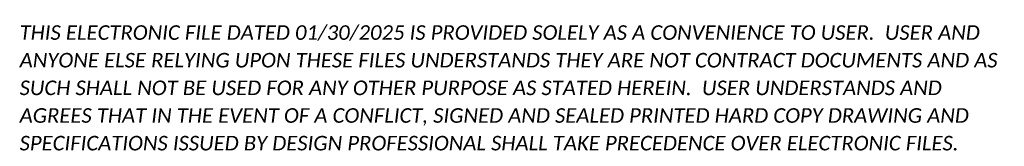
# Model space of a CAD drawing. Header units: feet. Extents: x 2211853 to 2218295, y 489956 to 492961.
# Tile 1 of 6: x 2211853 to 2215237, y 489956 to 490391. Entities that reach past the tile are written whole.
import ezdxf

# ---------------------------------------------------------------- set-up
doc = ezdxf.new("R2010")
doc.units = ezdxf.units.FT
doc.header["$LTSCALE"] = 20
doc.header["$MEASUREMENT"] = 0
doc.layers.add('SC_Scratch15', color=7, linetype='Continuous', lineweight=15, plot=False)
doc.styles.add('P_Slanted - Normal Fixed Spacing', font='calibrii.ttf', dxfattribs={"height": 0.14})

# ---------------------------------------------------------------- blocks, each defined once
blk = doc.blocks.new('E-Submittal Disclaimer-Model')
at = {"layer": 'SC_Scratch15', "color": 40, "true_color": 0xffbf00, "insert": (0, 0), "char_height": 50, "width": 3403.363, "attachment_point": 7, "line_spacing_factor": 1.14, "style": 'P_Slanted - Normal Fixed Spacing'}
blk.add_mtext('THIS ELECTRONIC FILE DATED 01/30/2025 IS PROVIDED SOLELY AS A CONVENIENCE TO USER.  USER AND ANYONE ELSE RELYING UPON THESE FILES UNDERSTANDS THEY ARE NOT CONTRACT DOCUMENTS AND AS SUCH SHALL NOT BE USED FOR ANY OTHER PURPOSE AS STATED HEREIN.  USER UNDERSTANDS AND AGREES THAT IN THE EVENT OF A CONFLICT, SIGNED AND SEALED PRINTED HARD COPY DRAWING AND SPECIFICATIONS ISSUED BY DESIGN PROFESSIONAL SHALL TAKE PRECEDENCE OVER ELECTRONIC FILES.', dxfattribs=at)

msp = doc.modelspace()

# ---------------------------------------------------------------- block references
at = {"layer": 'SC_Scratch15'}
msp.add_blockref('E-Submittal Disclaimer-Model', (2211852.7, 489940.8), dxfattribs=at)

doc.saveas('drawing.dxf')
